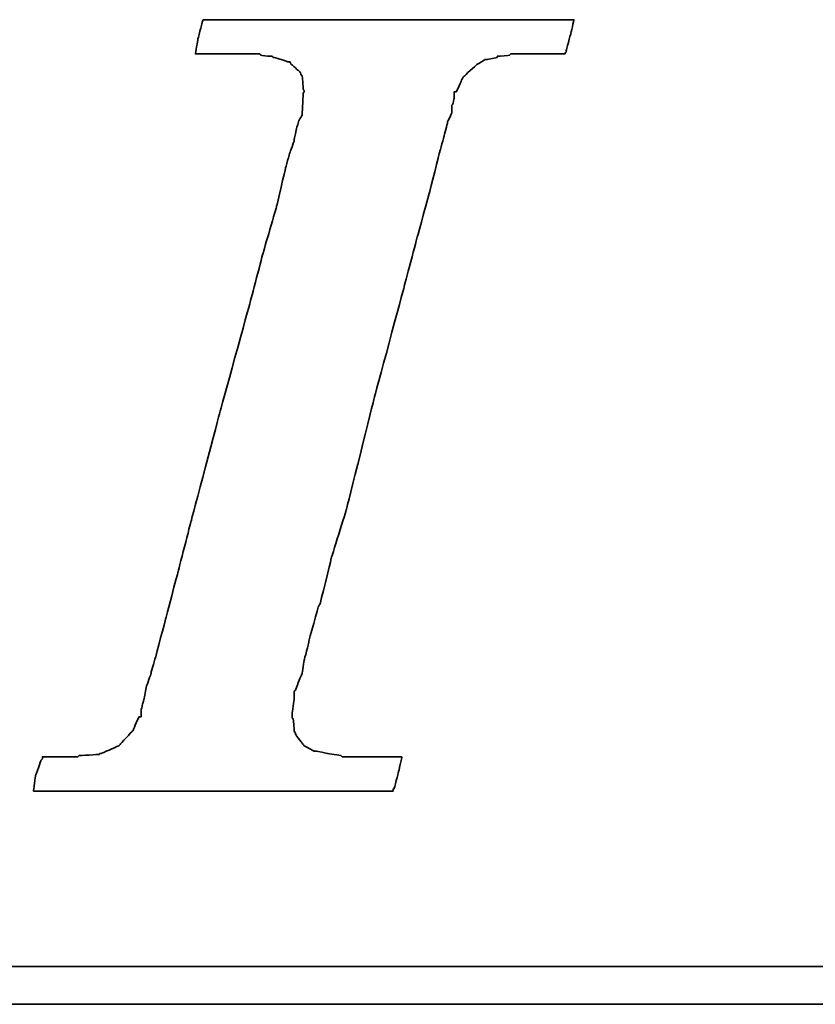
# Model space of a CAD drawing. Header units: millimetres. Extents: x 734 to 1053, y 80 to 189.
# Tile 32 of 51: x 978.6 to 980.49, y 114.87 to 117.2. Entities that reach past the tile are written whole.
import ezdxf

# ---------------------------------------------------------------- set-up
doc = ezdxf.new("R2010")
doc.units = ezdxf.units.MM
doc.header["$LTSCALE"] = 0.15
doc.layers.add('DIM', color=4, linetype='CONTINUOUS')
doc.layers.add('layer 1', color=7, linetype='CONTINUOUS')

# ---------------------------------------------------------------- blocks, each defined once
blk = doc.blocks.new('TBI MOTION logo(完整正式版)')
at = {"layer": 'layer 1', "color": 22, "lineweight": 35}
for points, knots in [([(-40.59125, -7.94375), (-40.59125, -7.94375), (-40.97375, -7.94375), (-40.97375, -7.94375), (-40.97375, -7.94375), (-40.97375, -7.94375), (-41.38125, -7.94375), (-41.38125, -7.94375), (-41.38125, -7.94375), (-41.38125, -7.94375), (-41.54875, -7.94375), (-41.54875, -7.94375), (-41.54875, -7.94375), (-41.54875, -7.94375), (-41.59875, -7.94375), (-41.59875, -7.94375), (-41.59875, -7.94375), (-41.59875, -7.94375), (-41.88375, -7.94375), (-41.88375, -7.94375), (-41.88375, -7.94375), (-41.88375, -7.94375), (-41.90875, -7.91875), (-41.90875, -7.91875), (-41.90875, -7.91875), (-41.90875, -7.91875), (-42.19875, -7.87125), (-42.19875, -7.87125), (-42.19875, -7.87125), (-42.19875, -7.87125), (-42.43875, -7.82375), (-42.43875, -7.82375), (-42.43875, -7.82375), (-42.43875, -7.82375), (-42.45875, -7.82375), (-42.45875, -7.82375), (-42.45875, -7.82375), (-42.45875, -7.82375), (-42.48625, -7.82375), (-42.48625, -7.82375), (-42.48625, -7.82375), (-42.48625, -7.82375), (-42.67625, -7.72375), (-42.67625, -7.72375), (-42.67625, -7.72375), (-42.67625, -7.72375), (-42.70125, -7.70375), (-42.70125, -7.70375), (-42.70125, -7.70375), (-42.70125, -7.70375), (-42.72375, -7.67875), (-42.72375, -7.67875), (-42.72375, -7.67875), (-42.72375, -7.67875), (-42.86875, -7.48875), (-42.86875, -7.48875), (-42.86875, -7.48875), (-42.86875, -7.48875), (-42.89375, -7.43875), (-42.89375, -7.43875), (-42.89375, -7.43875), (-42.89375, -7.43875), (-42.91875, -7.38875), (-42.91875, -7.38875), (-42.91875, -7.38875), (-42.91875, -7.38875), (-42.93875, -7.12875), (-42.93875, -7.12875), (-42.93875, -7.12875), (-42.93875, -7.12875), (-42.96375, -7.10375), (-42.96375, -7.10375), (-42.96375, -7.10375), (-42.96375, -7.10375), (-42.96375, -7.05375), (-42.96375, -7.05375), (-42.96375, -7.05375), (-42.96375, -7.05375), (-42.96375, -7.00875), (-42.96375, -7.00875), (-42.96375, -7.00875), (-42.96375, -7.00875), (-42.91875, -6.69625), (-42.91875, -6.69625), (-42.91875, -6.69625), (-42.91875, -6.69625), (-42.91875, -6.62375), (-42.91875, -6.62375), (-42.91875, -6.62375), (-42.91875, -6.62375), (-42.91875, -6.59625), (-42.91875, -6.59625), (-42.91875, -6.59625), (-42.91875, -6.59625), (-42.91875, -6.57375), (-42.91875, -6.57375), (-42.91875, -6.57375), (-42.91875, -6.57375), (-42.91875, -6.52875), (-42.91875, -6.52875), (-42.91875, -6.52875), (-42.91875, -6.52875), (-42.89375, -6.50375), (-42.89375, -6.50375), (-42.89375, -6.50375), (-42.89375, -6.50375), (-42.84375, -6.38375), (-42.84375, -6.38375), (-42.84375, -6.38375), (-42.84375, -6.38375), (-42.84375, -6.35875), (-42.84375, -6.35875), (-42.84375, -6.35875), (-42.84375, -6.35875), (-42.74625, -6.14375), (-42.74625, -6.14375), (-42.74625, -6.14375), (-42.74625, -6.14375), (-42.70125, -5.85375), (-42.70125, -5.85375), (-42.70125, -5.85375), (-42.70125, -5.85375), (-42.60375, -5.47125), (-42.60375, -5.47125), (-42.60375, -5.47125), (-42.60375, -5.47125), (-42.60375, -5.44875), (-42.60375, -5.44875), (-42.60375, -5.44875), (-42.60375, -5.44875), (-42.38875, -4.67875), (-42.38875, -4.67875), (-42.38875, -4.67875), (-42.38875, -4.67875), (-42.36375, -4.65375), (-42.36375, -4.65375), (-42.36375, -4.65375), (-42.36375, -4.65375), (-42.12375, -3.69625), (-42.12375, -3.69625), (-42.12375, -3.69625), (-42.12375, -3.69625), (-42.12375, -3.67374), (-42.12375, -3.67374), (-42.12375, -3.67374), (-42.12375, -3.67374), (-41.78875, -2.59374), (-41.78875, -2.59374), (-41.78875, -2.59374), (-41.78875, -2.59374), (-41.18875, -0.19375), (-41.18875, -0.19375), (-41.18875, -0.19375), (-41.18875, -0.19375), (-40.54375, 2.20624), (-40.54375, 2.20624), (-40.54375, 2.20624), (-40.54375, 2.20624), (-40.25375, 3.30875), (-40.25375, 3.30875), (-40.25375, 3.30875), (-40.25375, 3.30875), (-39.98875, 4.27125), (-39.98875, 4.27125), (-39.98875, 4.27125), (-39.98875, 4.27125), (-39.77375, 5.13125), (-39.77375, 5.13125), (-39.77375, 5.13125), (-39.77375, 5.13125), (-39.67875, 5.47125), (-39.67875, 5.47125), (-39.67875, 5.47125), (-39.67875, 5.47125), (-39.60375, 5.75625), (-39.60375, 5.75625), (-39.60375, 5.75625), (-39.60375, 5.75625), (-39.60375, 5.78125), (-39.60375, 5.78125), (-39.60375, 5.78125), (-39.60375, 5.78125), (-39.50875, 5.97125), (-39.50875, 5.97125), (-39.50875, 5.97125), (-39.50875, 5.97125), (-39.50875, 6.13875), (-39.50875, 6.13875), (-39.50875, 6.13875), (-39.50875, 6.13875), (-39.48625, 6.16625), (-39.48625, 6.16625), (-39.48625, 6.16625), (-39.48625, 6.16625), (-39.46125, 6.28625), (-39.46125, 6.28625), (-39.46125, 6.28625), (-39.46125, 6.28625), (-39.46125, 6.42625), (-39.46125, 6.42625), (-39.46125, 6.42625), (-39.46125, 6.42625), (-39.41375, 6.42625), (-39.41375, 6.42625), (-39.41375, 6.42625), (-39.41375, 6.42625), (-39.29375, 6.69125), (-39.29375, 6.69125), (-39.29375, 6.69125), (-39.29375, 6.69125), (-39.26875, 6.74125), (-39.26875, 6.74125), (-39.26875, 6.74125), (-39.26875, 6.74125), (-39.24375, 6.76625), (-39.24375, 6.76625), (-39.24375, 6.76625), (-39.24375, 6.76625), (-38.98375, 7.00624), (-38.98375, 7.00624), (-38.98375, 7.00624), (-38.98375, 7.00624), (-38.95625, 7.02624), (-38.95625, 7.02624), (-38.95625, 7.02624), (-38.95625, 7.02624), (-38.78875, 7.12624), (-38.78875, 7.12624), (-38.78875, 7.12624), (-38.78875, 7.12624), (-38.76375, 7.12624), (-38.76375, 7.12624), (-38.76375, 7.12624), (-38.76375, 7.12624), (-38.74375, 7.12624), (-38.74375, 7.12624), (-38.74375, 7.12624), (-38.74375, 7.12624), (-38.52875, 7.17125), (-38.52875, 7.17125), (-38.52875, 7.17125), (-38.52875, 7.17125), (-38.52875, 7.19624), (-38.52875, 7.19624), (-38.52875, 7.19624), (-38.52875, 7.19624), (-38.50375, 7.19624), (-38.50375, 7.19624), (-38.50375, 7.19624), (-38.50375, 7.19624), (-38.26125, 7.21875), (-38.26125, 7.21875), (-38.26125, 7.21875), (-38.26125, 7.21875), (-38.23875, 7.24624), (-38.23875, 7.24624), (-38.23875, 7.24624), (-38.23875, 7.24624), (-38.21625, 7.24624), (-38.21625, 7.24624), (-38.21625, 7.24624), (-38.21625, 7.24624), (-38.18875, 7.24624), (-38.18875, 7.24624), (-38.18875, 7.24624), (-38.18875, 7.24624), (-37.90375, 7.24624), (-37.90375, 7.24624), (-37.90375, 7.24624), (-37.90375, 7.24624), (-37.85375, 7.24624), (-37.85375, 7.24624), (-37.85375, 7.24624), (-37.85375, 7.24624), (-37.75875, 7.24624), (-37.75875, 7.24624), (-37.75875, 7.24624), (-37.75875, 7.24624), (-37.42375, 7.24624), (-37.42375, 7.24624), (-37.42375, 7.24624), (-37.42375, 7.24624), (-37.08875, 7.24624), (-37.08875, 7.24624), (-37.08875, 7.24624), (-37.08875, 7.24624), (-37.06375, 7.24624), (-37.06375, 7.24624), (-37.06375, 7.24624), (-37.06375, 7.24624), (-37.06375, 7.26624), (-37.06375, 7.26624), (-37.06375, 7.26624), (-37.06375, 7.26624), (-37.03875, 7.29125), (-37.03875, 7.29125), (-37.03875, 7.29125), (-37.03875, 7.29125), (-37.03875, 7.31625), (-37.03875, 7.31625), (-37.03875, 7.31625), (-37.03875, 7.31625), (-36.94125, 7.67625), (-36.94125, 7.67625), (-36.94125, 7.67625), (-36.94125, 7.67625), (-36.86875, 7.98625), (-36.86875, 7.98625), (-36.86875, 7.98625), (-36.86875, 7.98625), (-36.98875, 7.98625), (-36.98875, 7.98625), (-36.98875, 7.98625), (-36.98875, 7.98625), (-37.42375, 7.98625), (-37.42375, 7.98625), (-37.42375, 7.98625), (-37.42375, 7.98625), (-37.94875, 7.98625), (-37.94875, 7.98625), (-37.94875, 7.98625), (-37.94875, 7.98625), (-38.57375, 7.98625), (-38.57375, 7.98625), (-38.57375, 7.98625), (-38.57375, 7.98625), (-39.29375, 7.98625), (-39.29375, 7.98625), (-39.29375, 7.98625), (-39.29375, 7.98625), (-40.82875, 7.98625), (-40.82875, 7.98625), (-40.82875, 7.98625), (-40.82875, 7.98625), (-42.36375, 7.98625), (-42.36375, 7.98625), (-42.36375, 7.98625), (-42.36375, 7.98625), (-43.08375, 7.98625), (-43.08375, 7.98625), (-43.08375, 7.98625), (-43.08375, 7.98625), (-43.70875, 7.98625), (-43.70875, 7.98625), (-43.70875, 7.98625), (-43.70875, 7.98625), (-44.23375, 7.98625), (-44.23375, 7.98625), (-44.23375, 7.98625), (-44.23375, 7.98625), (-44.66875, 7.98625), (-44.66875, 7.98625), (-44.66875, 7.98625), (-44.66875, 7.98625), (-44.88375, 7.98625), (-44.88375, 7.98625), (-44.88375, 7.98625), (-44.88375, 7.98625), (-44.90875, 7.94125), (-44.90875, 7.94125), (-44.90875, 7.94125), (-44.90875, 7.94125), (-44.90875, 7.91625), (-44.90875, 7.91625), (-44.90875, 7.91625), (-44.90875, 7.91625), (-45.00375, 7.55625), (-45.00375, 7.55625), (-45.00375, 7.55625), (-45.00375, 7.55625), (-45.05375, 7.24624), (-45.05375, 7.24624), (-45.05375, 7.24624), (-45.05375, 7.24624), (-44.61875, 7.24624), (-44.61875, 7.24624), (-44.61875, 7.24624), (-44.61875, 7.24624), (-44.11375, 7.24624), (-44.11375, 7.24624), (-44.11375, 7.24624), (-44.11375, 7.24624), (-43.99375, 7.24624), (-43.99375, 7.24624), (-43.99375, 7.24624), (-43.99375, 7.24624), (-43.94625, 7.24624), (-43.94625, 7.24624), (-43.94625, 7.24624), (-43.94625, 7.24624), (-43.92374, 7.24624), (-43.92374, 7.24624), (-43.92374, 7.24624), (-43.92374, 7.24624), (-43.65875, 7.24624), (-43.65875, 7.24624), (-43.65875, 7.24624), (-43.65875, 7.24624), (-43.63875, 7.21875), (-43.63875, 7.21875), (-43.63875, 7.21875), (-43.63875, 7.21875), (-43.46875, 7.19624), (-43.46875, 7.19624), (-43.46875, 7.19624), (-43.46875, 7.19624), (-43.39875, 7.19624), (-43.39875, 7.19624), (-43.39875, 7.19624), (-43.39875, 7.19624), (-43.37125, 7.17125), (-43.37125, 7.17125), (-43.37125, 7.17125), (-43.37125, 7.17125), (-43.34875, 7.17125), (-43.34875, 7.17125), (-43.34875, 7.17125), (-43.34875, 7.17125), (-43.20375, 7.12624), (-43.20375, 7.12624), (-43.20375, 7.12624), (-43.20375, 7.12624), (-43.05875, 7.07624), (-43.05875, 7.07624), (-43.05875, 7.07624), (-43.05875, 7.07624), (-43.01375, 7.07624), (-43.01375, 7.07624), (-43.01375, 7.07624), (-43.01375, 7.07624), (-42.98875, 7.02624), (-42.98875, 7.02624), (-42.98875, 7.02624), (-42.98875, 7.02624), (-42.79875, 6.86125), (-42.79875, 6.86125), (-42.79875, 6.86125), (-42.79875, 6.86125), (-42.77375, 6.81125), (-42.77375, 6.81125), (-42.77375, 6.81125), (-42.77375, 6.81125), (-42.74625, 6.76625), (-42.74625, 6.76625), (-42.74625, 6.76625), (-42.74625, 6.76625), (-42.72375, 6.47625), (-42.72375, 6.47625), (-42.72375, 6.47625), (-42.72375, 6.47625), (-42.70125, 6.45124), (-42.70125, 6.45124), (-42.70125, 6.45124), (-42.70125, 6.45124), (-42.70125, 6.42625), (-42.70125, 6.42625), (-42.70125, 6.42625), (-42.70125, 6.42625), (-42.72375, 6.40625), (-42.72375, 6.40625), (-42.72375, 6.40625), (-42.72375, 6.40625), (-42.74625, 5.97125), (-42.74625, 5.97125), (-42.74625, 5.97125), (-42.74625, 5.97125), (-42.74625, 5.94625), (-42.74625, 5.94625), (-42.74625, 5.94625), (-42.74625, 5.94625), (-42.74625, 5.92625), (-42.74625, 5.92625), (-42.74625, 5.92625), (-42.74625, 5.92625), (-42.77375, 5.87625), (-42.77375, 5.87625), (-42.77375, 5.87625), (-42.77375, 5.87625), (-42.81875, 5.80625), (-42.81875, 5.80625), (-42.81875, 5.80625), (-42.81875, 5.80625), (-42.86875, 5.63625), (-42.86875, 5.63625), (-42.86875, 5.63625), (-42.86875, 5.63625), (-42.91875, 5.39625), (-42.91875, 5.39625), (-42.91875, 5.39625), (-42.91875, 5.39625), (-42.91875, 5.37124), (-42.91875, 5.37124), (-42.91875, 5.37124), (-42.91875, 5.37124), (-43.01375, 5.10874), (-43.01375, 5.10874), (-43.01375, 5.10874), (-43.01375, 5.10874), (-43.10875, 4.77124), (-43.10875, 4.77124), (-43.10875, 4.77124), (-43.10875, 4.77124), (-43.29875, 3.95625), (-43.29875, 3.95625), (-43.29875, 3.95625), (-43.29875, 3.95625), (-43.58875, 2.95125), (-43.58875, 2.95125), (-43.58875, 2.95125), (-43.58875, 2.95125), (-43.87375, 1.87125), (-43.87375, 1.87125), (-43.87375, 1.87125), (-43.87375, 1.87125), (-44.52625, -0.50374), (-44.52625, -0.50374), (-44.52625, -0.50374), (-44.52625, -0.50374), (-45.14875, -2.85375), (-45.14875, -2.85375), (-45.14875, -2.85375), (-45.14875, -2.85375), (-45.43375, -3.95875), (-45.43375, -3.95875), (-45.43375, -3.95875), (-45.43375, -3.95875), (-45.69875, -4.96875), (-45.69875, -4.96875), (-45.69875, -4.96875), (-45.69875, -4.96875), (-45.91375, -5.78375), (-45.91375, -5.78375), (-45.91375, -5.78375), (-45.91375, -5.78375), (-46.01375, -6.11875), (-46.01375, -6.11875), (-46.01375, -6.11875), (-46.01375, -6.11875), (-46.01375, -6.14375), (-46.01375, -6.14375), (-46.01375, -6.14375), (-46.01375, -6.14375), (-46.10875, -6.40875), (-46.10875, -6.40875), (-46.10875, -6.40875), (-46.10875, -6.40875), (-46.15375, -6.64875), (-46.15375, -6.64875), (-46.15375, -6.64875), (-46.15375, -6.64875), (-46.20375, -6.83875), (-46.20375, -6.83875), (-46.20375, -6.83875), (-46.20375, -6.83875), (-46.22875, -6.93375), (-46.22875, -6.93375), (-46.22875, -6.93375), (-46.22875, -6.93375), (-46.22875, -7.07875), (-46.22875, -7.07875), (-46.22875, -7.07875), (-46.22875, -7.07875), (-46.27375, -7.07875), (-46.27375, -7.07875), (-46.27375, -7.07875), (-46.27375, -7.07875), (-46.39375, -7.34375), (-46.39375, -7.34375), (-46.39375, -7.34375), (-46.39375, -7.34375), (-46.39375, -7.36875), (-46.39375, -7.36875), (-46.39375, -7.36875), (-46.39375, -7.36875), (-46.42125, -7.38875), (-46.42125, -7.38875), (-46.42125, -7.38875), (-46.42125, -7.38875), (-46.68375, -7.67875), (-46.68375, -7.67875), (-46.68375, -7.67875), (-46.68375, -7.67875), (-46.70875, -7.70375), (-46.70875, -7.70375), (-46.70875, -7.70375), (-46.70875, -7.70375), (-46.75375, -7.72375), (-46.75375, -7.72375), (-46.75375, -7.72375), (-46.75375, -7.72375), (-47.08875, -7.87125), (-47.08875, -7.87125), (-47.08875, -7.87125), (-47.08875, -7.87125), (-47.11625, -7.87125), (-47.11625, -7.87125), (-47.11625, -7.87125), (-47.11625, -7.87125), (-47.13875, -7.89375), (-47.13875, -7.89375), (-47.13875, -7.89375), (-47.13875, -7.89375), (-47.56875, -7.91875), (-47.56875, -7.91875), (-47.56875, -7.91875), (-47.56875, -7.91875), (-47.59625, -7.94375), (-47.59625, -7.94375), (-47.59625, -7.94375), (-47.59625, -7.94375), (-47.64375, -7.94375), (-47.64375, -7.94375), (-47.64375, -7.94375), (-47.64375, -7.94375), (-47.73625, -7.94375), (-47.73625, -7.94375), (-47.73625, -7.94375), (-47.73625, -7.94375), (-48.07375, -7.94375), (-48.07375, -7.94375), (-48.07375, -7.94375), (-48.07375, -7.94375), (-48.36125, -7.94375), (-48.36125, -7.94375), (-48.36125, -7.94375), (-48.36125, -7.94375), (-48.36125, -7.96625), (-48.36125, -7.96625), (-48.36125, -7.96625), (-48.36125, -7.96625), (-48.36125, -7.99125), (-48.36125, -7.99125), (-48.36125, -7.99125), (-48.36125, -7.99125), (-48.38875, -8.01375), (-48.38875, -8.01375), (-48.38875, -8.01375), (-48.38875, -8.01375), (-48.50875, -8.34875), (-48.50875, -8.34875), (-48.50875, -8.34875), (-48.50875, -8.34875), (-48.55375, -8.68625), (-48.55375, -8.68625), (-48.55375, -8.68625), (-48.55375, -8.68625), (-48.45875, -8.68625), (-48.45875, -8.68625), (-48.45875, -8.68625), (-48.45875, -8.68625), (-48.07375, -8.68625), (-48.07375, -8.68625), (-48.07375, -8.68625), (-48.07375, -8.68625), (-47.52375, -8.68625), (-47.52375, -8.68625), (-47.52375, -8.68625), (-47.52375, -8.68625), (-46.92375, -8.68625), (-46.92375, -8.68625), (-46.92375, -8.68625), (-46.92375, -8.68625), (-46.25375, -8.68625), (-46.25375, -8.68625), (-46.25375, -8.68625), (-46.25375, -8.68625), (-46.20375, -8.68625), (-46.20375, -8.68625), (-46.20375, -8.68625), (-46.20375, -8.68625), (-44.71375, -8.68625), (-44.71375, -8.68625), (-44.71375, -8.68625), (-44.71375, -8.68625), (-43.22875, -8.68625), (-43.22875, -8.68625), (-43.22875, -8.68625), (-43.22875, -8.68625), (-42.55875, -8.68625), (-42.55875, -8.68625), (-42.55875, -8.68625), (-42.55875, -8.68625), (-42.50875, -8.68625), (-42.50875, -8.68625), (-42.50875, -8.68625), (-42.50875, -8.68625), (-41.93375, -8.68625), (-41.93375, -8.68625), (-41.93375, -8.68625), (-41.93375, -8.68625), (-41.38125, -8.68625), (-41.38125, -8.68625), (-41.38125, -8.68625), (-41.38125, -8.68625), (-40.97375, -8.68625), (-40.97375, -8.68625), (-40.97375, -8.68625), (-40.97375, -8.68625), (-40.78125, -8.68625), (-40.78125, -8.68625), (-40.78125, -8.68625), (-40.78125, -8.68625), (-40.78125, -8.63875), (-40.78125, -8.63875), (-40.78125, -8.63875), (-40.78125, -8.63875), (-40.75875, -8.63875), (-40.75875, -8.63875), (-40.75875, -8.63875), (-40.75875, -8.63875), (-40.66375, -8.27875), (-40.66375, -8.27875), (-40.66375, -8.27875), (-40.66375, -8.27875), (-40.59125, -7.94375), (-40.59125, -7.94375)], [0, 0, 0, 0, 0.00558659, 0.00558659, 0.00558659, 0.0055866, 0.01117318, 0.01117318, 0.01117318, 0.01117319, 0.01675978, 0.01675978, 0.01675978, 0.01675979, 0.02234637, 0.02234637, 0.02234637, 0.02234638, 0.02793296, 0.02793296, 0.02793296, 0.02793297, 0.03351955, 0.03351955, 0.03351955, 0.03351956, 0.03910615, 0.03910615, 0.03910615, 0.03910616, 0.04469274, 0.04469274, 0.04469274, 0.04469275, 0.05027933, 0.05027933, 0.05027933, 0.05027934, 0.05586592, 0.05586592, 0.05586592, 0.05586593, 0.06145251, 0.06145251, 0.06145251, 0.06145252, 0.06703911, 0.06703911, 0.06703911, 0.06703912, 0.0726257, 0.0726257, 0.0726257, 0.07262571, 0.07821229, 0.07821229, 0.07821229, 0.0782123, 0.08379888, 0.08379888, 0.08379888, 0.08379889, 0.08938547, 0.08938547, 0.08938547, 0.08938548, 0.09497207, 0.09497207, 0.09497207, 0.09497208, 0.10055866, 0.10055866, 0.10055866, 0.10055867, 0.10614525, 0.10614525, 0.10614525, 0.10614526, 0.11173184, 0.11173184, 0.11173184, 0.11173185, 0.11731844, 0.11731844, 0.11731844, 0.11731845, 0.12290503, 0.12290503, 0.12290503, 0.12290504, 0.12849162, 0.12849162, 0.12849162, 0.12849163, 0.13407821, 0.13407821, 0.13407821, 0.13407822, 0.1396648, 0.1396648, 0.1396648, 0.13966481, 0.1452514, 0.1452514, 0.1452514, 0.14525141, 0.15083799, 0.15083799, 0.15083799, 0.150838, 0.15642458, 0.15642458, 0.15642458, 0.15642459, 0.16201117, 0.16201117, 0.16201117, 0.16201118, 0.16759777, 0.16759777, 0.16759777, 0.16759778, 0.17318436, 0.17318436, 0.17318436, 0.17318437, 0.17877095, 0.17877095, 0.17877095, 0.17877096, 0.18435754, 0.18435754, 0.18435754, 0.18435755, 0.18994413, 0.18994413, 0.18994413, 0.18994414, 0.19553073, 0.19553073, 0.19553073, 0.19553074, 0.20111732, 0.20111732, 0.20111732, 0.20111733, 0.20670391, 0.20670391, 0.20670391, 0.20670392, 0.2122905, 0.2122905, 0.2122905, 0.21229051, 0.21787709, 0.21787709, 0.21787709, 0.2178771, 0.22346369, 0.22346369, 0.22346369, 0.2234637, 0.22905028, 0.22905028, 0.22905028, 0.22905029, 0.23463687, 0.23463687, 0.23463687, 0.23463688, 0.24022346, 0.24022346, 0.24022346, 0.24022347, 0.24581006, 0.24581006, 0.24581006, 0.24581007, 0.25139665, 0.25139665, 0.25139665, 0.25139666, 0.25698324, 0.25698324, 0.25698324, 0.25698325, 0.26256983, 0.26256983, 0.26256983, 0.26256984, 0.26815642, 0.26815642, 0.26815642, 0.26815643, 0.27374302, 0.27374302, 0.27374302, 0.27374303, 0.27932961, 0.27932961, 0.27932961, 0.27932962, 0.2849162, 0.2849162, 0.2849162, 0.28491621, 0.29050279, 0.29050279, 0.29050279, 0.2905028, 0.29608939, 0.29608939, 0.29608939, 0.2960894, 0.30167598, 0.30167598, 0.30167598, 0.30167599, 0.30726257, 0.30726257, 0.30726257, 0.30726258, 0.31284916, 0.31284916, 0.31284916, 0.31284917, 0.31843575, 0.31843575, 0.31843575, 0.31843576, 0.32402235, 0.32402235, 0.32402235, 0.32402236, 0.32960894, 0.32960894, 0.32960894, 0.32960895, 0.33519553, 0.33519553, 0.33519553, 0.33519554, 0.34078212, 0.34078212, 0.34078212, 0.34078213, 0.34636872, 0.34636872, 0.34636872, 0.34636873, 0.35195531, 0.35195531, 0.35195531, 0.35195532, 0.3575419, 0.3575419, 0.3575419, 0.35754191, 0.36312849, 0.36312849, 0.36312849, 0.3631285, 0.36871508, 0.36871508, 0.36871508, 0.36871509, 0.37430168, 0.37430168, 0.37430168, 0.37430169, 0.37988827, 0.37988827, 0.37988827, 0.37988828, 0.38547486, 0.38547486, 0.38547486, 0.38547487, 0.39106145, 0.39106145, 0.39106145, 0.39106146, 0.39664804, 0.39664804, 0.39664804, 0.39664805, 0.40223464, 0.40223464, 0.40223464, 0.40223465, 0.40782123, 0.40782123, 0.40782123, 0.40782124, 0.41340782, 0.41340782, 0.41340782, 0.41340783, 0.41899441, 0.41899441, 0.41899441, 0.41899442, 0.42458101, 0.42458101, 0.42458101, 0.42458102, 0.4301676, 0.4301676, 0.4301676, 0.43016761, 0.43575419, 0.43575419, 0.43575419, 0.4357542, 0.44134078, 0.44134078, 0.44134078, 0.44134079, 0.44692737, 0.44692737, 0.44692737, 0.44692738, 0.45251397, 0.45251397, 0.45251397, 0.45251398, 0.45810056, 0.45810056, 0.45810056, 0.45810057, 0.46368715, 0.46368715, 0.46368715, 0.46368716, 0.46927374, 0.46927374, 0.46927374, 0.46927375, 0.47486034, 0.47486034, 0.47486034, 0.47486035, 0.48044693, 0.48044693, 0.48044693, 0.48044694, 0.48603352, 0.48603352, 0.48603352, 0.48603353, 0.49162011, 0.49162011, 0.49162011, 0.49162012, 0.4972067, 0.4972067, 0.4972067, 0.49720671, 0.5027933, 0.5027933, 0.5027933, 0.50279331, 0.50837989, 0.50837989, 0.50837989, 0.5083799, 0.51396648, 0.51396648, 0.51396648, 0.51396649, 0.51955307, 0.51955307, 0.51955307, 0.51955308, 0.52513966, 0.52513966, 0.52513966, 0.52513967, 0.53072626, 0.53072626, 0.53072626, 0.53072627, 0.53631285, 0.53631285, 0.53631285, 0.53631286, 0.54189944, 0.54189944, 0.54189944, 0.54189945, 0.54748603, 0.54748603, 0.54748603, 0.54748604, 0.55307263, 0.55307263, 0.55307263, 0.55307264, 0.55865922, 0.55865922, 0.55865922, 0.55865923, 0.56424581, 0.56424581, 0.56424581, 0.56424582, 0.5698324, 0.5698324, 0.5698324, 0.56983241, 0.57541899, 0.57541899, 0.57541899, 0.575419, 0.58100559, 0.58100559, 0.58100559, 0.5810056, 0.58659218, 0.58659218, 0.58659218, 0.58659219, 0.59217877, 0.59217877, 0.59217877, 0.59217878, 0.59776536, 0.59776536, 0.59776536, 0.59776537, 0.60335196, 0.60335196, 0.60335196, 0.60335197, 0.60893855, 0.60893855, 0.60893855, 0.60893856, 0.61452514, 0.61452514, 0.61452514, 0.61452515, 0.62011173, 0.62011173, 0.62011173, 0.62011174, 0.62569832, 0.62569832, 0.62569832, 0.62569833, 0.63128492, 0.63128492, 0.63128492, 0.63128493, 0.63687151, 0.63687151, 0.63687151, 0.63687152, 0.6424581, 0.6424581, 0.6424581, 0.64245811, 0.64804469, 0.64804469, 0.64804469, 0.6480447, 0.65363128, 0.65363128, 0.65363128, 0.65363129, 0.65921788, 0.65921788, 0.65921788, 0.65921789, 0.66480447, 0.66480447, 0.66480447, 0.66480448, 0.67039106, 0.67039106, 0.67039106, 0.67039107, 0.67597765, 0.67597765, 0.67597765, 0.67597766, 0.68156425, 0.68156425, 0.68156425, 0.68156426, 0.68715084, 0.68715084, 0.68715084, 0.68715085, 0.69273743, 0.69273743, 0.69273743, 0.69273744, 0.69832402, 0.69832402, 0.69832402, 0.69832403, 0.70391061, 0.70391061, 0.70391061, 0.70391062, 0.70949721, 0.70949721, 0.70949721, 0.70949722, 0.7150838, 0.7150838, 0.7150838, 0.71508381, 0.72067039, 0.72067039, 0.72067039, 0.7206704, 0.72625698, 0.72625698, 0.72625698, 0.72625699, 0.73184358, 0.73184358, 0.73184358, 0.73184359, 0.73743017, 0.73743017, 0.73743017, 0.73743018, 0.74301676, 0.74301676, 0.74301676, 0.74301677, 0.74860335, 0.74860335, 0.74860335, 0.74860336, 0.75418994, 0.75418994, 0.75418994, 0.75418995, 0.75977654, 0.75977654, 0.75977654, 0.75977655, 0.76536313, 0.76536313, 0.76536313, 0.76536314, 0.77094972, 0.77094972, 0.77094972, 0.77094973, 0.77653631, 0.77653631, 0.77653631, 0.77653632, 0.78212291, 0.78212291, 0.78212291, 0.78212292, 0.7877095, 0.7877095, 0.7877095, 0.78770951, 0.79329609, 0.79329609, 0.79329609, 0.7932961, 0.79888268, 0.79888268, 0.79888268, 0.79888269, 0.80446927, 0.80446927, 0.80446927, 0.80446928, 0.81005587, 0.81005587, 0.81005587, 0.81005588, 0.81564246, 0.81564246, 0.81564246, 0.81564247, 0.82122905, 0.82122905, 0.82122905, 0.82122906, 0.82681564, 0.82681564, 0.82681564, 0.82681565, 0.83240223, 0.83240223, 0.83240223, 0.83240224, 0.83798883, 0.83798883, 0.83798883, 0.83798884, 0.84357542, 0.84357542, 0.84357542, 0.84357543, 0.84916201, 0.84916201, 0.84916201, 0.84916202, 0.8547486, 0.8547486, 0.8547486, 0.85474861, 0.8603352, 0.8603352, 0.8603352, 0.86033521, 0.86592179, 0.86592179, 0.86592179, 0.8659218, 0.87150838, 0.87150838, 0.87150838, 0.87150839, 0.87709497, 0.87709497, 0.87709497, 0.87709498, 0.88268156, 0.88268156, 0.88268156, 0.88268157, 0.88826816, 0.88826816, 0.88826816, 0.88826817, 0.89385475, 0.89385475, 0.89385475, 0.89385476, 0.89944134, 0.89944134, 0.89944134, 0.89944135, 0.90502793, 0.90502793, 0.90502793, 0.90502794, 0.91061453, 0.91061453, 0.91061453, 0.91061454, 0.91620112, 0.91620112, 0.91620112, 0.91620113, 0.92178771, 0.92178771, 0.92178771, 0.92178772, 0.9273743, 0.9273743, 0.9273743, 0.92737431, 0.93296089, 0.93296089, 0.93296089, 0.9329609, 0.93854749, 0.93854749, 0.93854749, 0.9385475, 0.94413408, 0.94413408, 0.94413408, 0.94413409, 0.94972067, 0.94972067, 0.94972067, 0.94972068, 0.95530726, 0.95530726, 0.95530726, 0.95530727, 0.96089385, 0.96089385, 0.96089385, 0.96089386, 0.96648045, 0.96648045, 0.96648045, 0.96648046, 0.97206704, 0.97206704, 0.97206704, 0.97206705, 0.97765363, 0.97765363, 0.97765363, 0.97765364, 0.98324022, 0.98324022, 0.98324022, 0.98324023, 0.98882682, 0.98882682, 0.98882682, 0.98882683, 0.99441341, 0.99441341, 0.99441341, 0.99441342, 1, 1, 1, 1]), ([(75.90875, -9.47875), (75.90875, -9.47875), (75.90875, -12.28625), (75.90875, -12.28625), (75.90875, -12.28625), (75.90875, -12.28625), (75.90875, -12.47875), (75.90875, -12.47875), (75.90875, -12.47875), (75.90875, -12.47875), (75.71625, -12.47875), (75.71625, -12.47875), (75.71625, -12.47875), (75.71625, -12.47875), (-88.32875, -12.47875), (-88.32875, -12.47875), (-88.32875, -12.47875), (-88.32875, -12.47875), (-88.32875, -13.29375), (-88.32875, -13.29375), (-88.32875, -13.29375), (-88.32875, -13.29375), (82.89125, -13.29375), (82.89125, -13.29375), (82.89125, -13.29375), (82.89125, -13.29375), (75.90875, -9.47875), (75.90875, -9.47875)], [0, 0, 0, 0, 0.14285714, 0.14285714, 0.14285714, 0.14285715, 0.28571429, 0.28571429, 0.28571429, 0.2857143, 0.42857143, 0.42857143, 0.42857143, 0.42857144, 0.57142857, 0.57142857, 0.57142857, 0.57142858, 0.71428571, 0.71428571, 0.71428571, 0.71428572, 0.85714286, 0.85714286, 0.85714286, 0.85714287, 1, 1, 1, 1])]:
    blk.add_open_spline(points, degree=3, knots=knots, dxfattribs=at)

msp = doc.modelspace()

# ---------------------------------------------------------------- block references
at = {"layer": 'DIM', "color": 7, "xscale": 0.1094605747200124, "yscale": 0.1094605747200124, "zscale": 0.1094605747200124}
msp.add_blockref('TBI MOTION logo(完整正式版)', (983.9498, 116.3301), dxfattribs=at)

doc.saveas('drawing.dxf')
